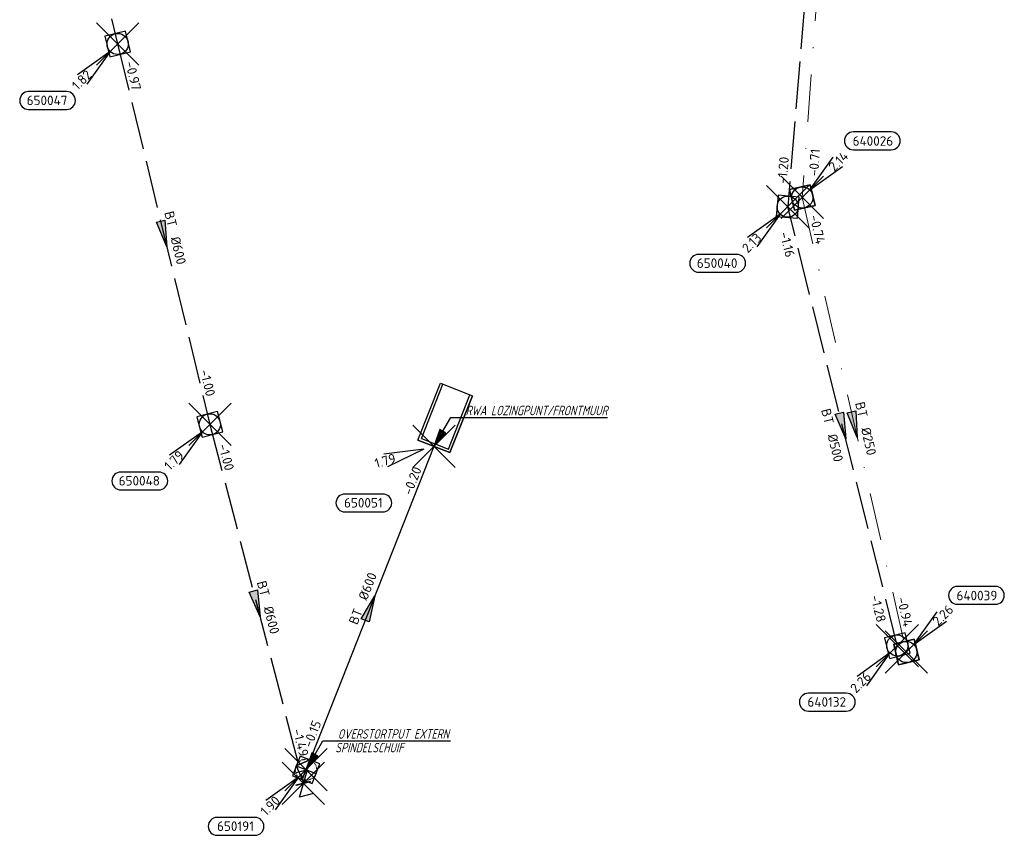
# Model space of a CAD drawing. Header units: metres. Extents: x 153343 to 157271, y 461673 to 467005.
# Tile 162 of 191: x 156747 to 156886, y 464221 to 464336. Entities that reach past the tile are written whole.
import ezdxf
from ezdxf.enums import TextEntityAlignment as Align

# ---------------------------------------------------------------- set-up
doc = ezdxf.new("R2010")
doc.units = ezdxf.units.M
doc.header["$LTSCALE"] = 0.75
doc.header["$PDMODE"] = 3
doc.header["$PDSIZE"] = 3
for name, pattern in [('HIDDENX2', [0.75, 0.5, -0.25]), ('RI-HWA_BETON', [11.4, 9, -2.4]), ('RI-VWA_BETON', [19, 9, -5, 0, -5])]:
    doc.linetypes.add(name, pattern=pattern)
doc.layers.get('0').update_dxf_attribs({"lineweight": 25})
doc.layers.get('defpoints').update_dxf_attribs({"lineweight": 25})
for name, color, linetype in [('B-OI-RI-AANPIJLING', 1, 'Continuous'), ('B-OI-RI-HWA_HULPSTUK-S @ 0.75', 151, 'Continuous'), ('B-OI-RI-HWA_OVERSTORTLEIDING_BETON_600-G', 151, 'Continuous'), ('B-OI-RI-HWA_PUTNUMMER-S @ 0.75', 151, 'Continuous'), ('B-OI-RI-HWA_RIOOLPUT_OVERSTORTPUT-S @ 0.75', 151, 'Continuous'), ('B-OI-RI-HWA_TRANSPORTLEIDING_BETON_500-G', 151, 'RI-HWA_BETON'), ('B-OI-RI-HWA_TRANSPORTLEIDING_BETON_600-G', 151, 'RI-HWA_BETON'), ('B-OI-RI-VWA_PUTNUMMER-S @ 0.75', 33, 'Continuous')]:
    doc.layers.add(name, color=color, linetype=linetype)
for name, color, linetype, lineweight in [('B-OI-RI-HWA_RIOOLPUT_INSPECTIEPUT-S', 151, 'Continuous', 25), ('B-OI-RI-HWA_STROOMRICHTING-S @ 0.75', 151, 'Continuous', 25), ('B-OI-RI-HWA_UITSTROOMBAK-S @ 0.75', 151, 'Continuous', 25), ('B-OI-RI-VWA_RIOOLPUT_INSPECTIEPUT_BETON-S', 33, 'Continuous', 25), ('B-OI-RI-VWA_STROOMRICHTING-S @ 0.75', 33, 'Continuous', 25), ('B-OI-RI-VWA_TRANSPORTLEIDING_BETON_250-G', 33, 'RI-VWA_BETON', 18), ('N-OI-RI-BIJZONDERDERHEDEN-T18', 134, 'Continuous', 18)]:
    doc.layers.add(name, color=color, linetype=linetype, lineweight=lineweight)
for name, color, linetype, plot in [('inspectieput', 7, 'Continuous', False), ('overstortput extern', 7, 'Continuous', False), ('rwa lozingpunt_frontmuur', 7, 'Continuous', False), ('spindelschuif', 7, 'Continuous', False)]:
    doc.layers.add(name, color=color, linetype=linetype, plot=plot)
doc.styles.add('NLCS-ISO', font='isocpeur.ttf')
doc.styles.add('NLCS-ISO-M750-T18_CURSIEF', font='NLCS-ISO.ttf', dxfattribs={"oblique": 15, "height": 1.35})

# ---------------------------------------------------------------- blocks, each defined once
blk = doc.blocks.new('*U1937')
at = {"ltscale": 0.1}
blk.add_hatch(color=256, dxfattribs=at).paths.add_polyline_path([(2.5, 0), (-2.5, -0.83), (-2.5, 0.83)])
at = {"ltscale": 0.1, "flags": 128}
blk.add_lwpolyline([(2.5, 0), (-2.5, -0.83), (-2.5, 0.83)], close=True, dxfattribs=at)
at = {"ltscale": 0.1, "style": 'NLCS-ISO'}
for tag, p in [('BOBL', (-23.52, 0)), ('MAT', (-1, 0.5))]:
    blk.add_attdef(tag, text='', height=1.8, dxfattribs=at).set_placement(p, align=Align.BOTTOM_RIGHT)
for tag, p in [('DIA', (1, 0.5)), ('BOBR', (22.57, -0.01))]:
    blk.add_attdef(tag, text='', height=1.8, dxfattribs=at).set_placement(p, align=Align.BOTTOM_LEFT)
at = {"layer": 'defpoints', "ltscale": 0.1, "style": 'NLCS-ISO', "flags": 1}
blk.add_attdef('JVA', text='', height=1.8, dxfattribs=at).set_placement((0, -1), align=Align.TOP_CENTER)
blk = doc.blocks.new('*U1934')
at = {"ltscale": 0.1}
blk.add_hatch(color=256, dxfattribs=at).paths.add_polyline_path([(2.5, 0), (-2.5, -0.83), (-2.5, 0.83)])
at = {"ltscale": 0.1, "flags": 128}
blk.add_lwpolyline([(2.5, 0), (-2.5, -0.83), (-2.5, 0.83)], close=True, dxfattribs=at)
at = {"ltscale": 0.1, "style": 'NLCS-ISO'}
for tag, p in [('BOBL', (-25.73, 0)), ('MAT', (-1, 0.5))]:
    blk.add_attdef(tag, text='', height=1.8, dxfattribs=at).set_placement(p, align=Align.BOTTOM_RIGHT)
for tag, p in [('DIA', (1, 0.5)), ('BOBR', (24.78, -0.01))]:
    blk.add_attdef(tag, text='', height=1.8, dxfattribs=at).set_placement(p, align=Align.BOTTOM_LEFT)
at = {"layer": 'defpoints', "ltscale": 0.1, "style": 'NLCS-ISO', "flags": 1}
blk.add_attdef('JVA', text='', height=1.8, dxfattribs=at).set_placement((0, -1), align=Align.TOP_CENTER)
blk = doc.blocks.new('*U1935')
at = {"ltscale": 0.1}
blk.add_hatch(color=256, dxfattribs=at).paths.add_polyline_path([(2.5, 0), (-2.5, -0.83), (-2.5, 0.83)])
at = {"ltscale": 0.1, "flags": 128}
blk.add_lwpolyline([(2.5, 0), (-2.5, -0.83), (-2.5, 0.83)], close=True, dxfattribs=at)
at = {"ltscale": 0.1, "style": 'NLCS-ISO'}
for tag, p in [('BOBL', (-27.65, 0)), ('MAT', (-1, 0.5))]:
    blk.add_attdef(tag, text='', height=1.8, dxfattribs=at).set_placement(p, align=Align.BOTTOM_RIGHT)
for tag, p in [('DIA', (1, 0.5)), ('BOBR', (26.7, -0.01))]:
    blk.add_attdef(tag, text='', height=1.8, dxfattribs=at).set_placement(p, align=Align.BOTTOM_LEFT)
at = {"layer": 'defpoints', "ltscale": 0.1, "style": 'NLCS-ISO', "flags": 1}
blk.add_attdef('JVA', text='', height=1.8, dxfattribs=at).set_placement((0, -1), align=Align.TOP_CENTER)
blk = doc.blocks.new('*U1904')
at = {"ltscale": 0.1}
blk.add_hatch(color=256, dxfattribs=at).paths.add_polyline_path([(-2.5, 0), (2.5, -0.83), (2.5, 0.83)])
at = {"ltscale": 0.1, "flags": 128}
blk.add_lwpolyline([(-2.5, 0), (2.5, -0.83), (2.5, 0.83)], close=True, dxfattribs=at)
at = {"ltscale": 0.1, "style": 'NLCS-ISO'}
for tag, p in [('BOBL', (-32.94, 0)), ('MAT', (-1, 0.5))]:
    blk.add_attdef(tag, text='', height=1.8, dxfattribs=at).set_placement(p, align=Align.BOTTOM_RIGHT)
for tag, p in [('DIA', (1, 0.5)), ('BOBR', (31.99, -0.01))]:
    blk.add_attdef(tag, text='', height=1.8, dxfattribs=at).set_placement(p, align=Align.BOTTOM_LEFT)
at = {"layer": 'defpoints', "ltscale": 0.1, "style": 'NLCS-ISO', "flags": 1}
blk.add_attdef('JVA', text='', height=1.8, dxfattribs=at).set_placement((0, -1), align=Align.TOP_CENTER)
blk = doc.blocks.new('*U1891')
at = {"ltscale": 0.1}
blk.add_hatch(color=256, dxfattribs=at).paths.add_polyline_path([(2.5, 0), (-2.5, -0.83), (-2.5, 0.83)])
at = {"ltscale": 0.1, "flags": 128}
blk.add_lwpolyline([(2.5, 0), (-2.5, -0.83), (-2.5, 0.83)], close=True, dxfattribs=at)
at = {"ltscale": 0.1, "style": 'NLCS-ISO'}
for tag, p in [('BOBL', (-33.4, -3.24)), ('MAT', (-1, -3.74))]:
    blk.add_attdef(tag, text='', height=1.8, dxfattribs=at).set_placement(p, align=Align.BOTTOM_RIGHT)
for tag, p in [('DIA', (1, -3.74)), ('BOBR', (32.46, -3.23))]:
    blk.add_attdef(tag, text='', height=1.8, dxfattribs=at).set_placement(p, align=Align.BOTTOM_LEFT)
at = {"layer": 'defpoints', "ltscale": 0.1, "style": 'NLCS-ISO', "flags": 1}
blk.add_attdef('JVA', text='', height=1.8, dxfattribs=at).set_placement((0, -1), align=Align.TOP_CENTER)
blk = doc.blocks.new('*U1884')
at = {"ltscale": 0.1}
blk.add_hatch(color=256, dxfattribs=at).paths.add_polyline_path([(2.5, 0), (-2.5, -0.83), (-2.5, 0.83)])
at = {"ltscale": 0.1, "flags": 128}
blk.add_lwpolyline([(2.5, 0), (-2.5, -0.83), (-2.5, 0.83)], close=True, dxfattribs=at)
at = {"ltscale": 0.1, "style": 'NLCS-ISO'}
for tag, p in [('BOBL', (-34.73, 0)), ('MAT', (-1, 0.5))]:
    blk.add_attdef(tag, text='', height=1.8, dxfattribs=at).set_placement(p, align=Align.BOTTOM_RIGHT)
for tag, p in [('DIA', (1, 0.5)), ('BOBR', (33.78, -0.02))]:
    blk.add_attdef(tag, text='', height=1.8, dxfattribs=at).set_placement(p, align=Align.BOTTOM_LEFT)
at = {"layer": 'defpoints', "ltscale": 0.1, "style": 'NLCS-ISO', "flags": 1}
blk.add_attdef('JVA', text='', height=1.8, dxfattribs=at).set_placement((0, -1), align=Align.TOP_CENTER)
blk = doc.blocks.new('*U1882')
at = {"ltscale": 0.1}
blk.add_hatch(color=256, dxfattribs=at).paths.add_polyline_path([(-2.5, 0), (2.5, -0.83), (2.5, 0.83)])
at = {"ltscale": 0.1, "flags": 128}
blk.add_lwpolyline([(-2.5, 0), (2.5, -0.83), (2.5, 0.83)], close=True, dxfattribs=at)
at = {"ltscale": 0.1, "style": 'NLCS-ISO'}
for tag, p in [('BOBL', (-31.02, -3.24)), ('MAT', (-1, -3.74))]:
    blk.add_attdef(tag, text='', height=1.8, dxfattribs=at).set_placement(p, align=Align.BOTTOM_RIGHT)
for tag, p in [('DIA', (1, -3.74)), ('BOBR', (30.07, -3.23))]:
    blk.add_attdef(tag, text='', height=1.8, dxfattribs=at).set_placement(p, align=Align.BOTTOM_LEFT)
at = {"layer": 'defpoints', "ltscale": 0.1, "style": 'NLCS-ISO', "flags": 1}
blk.add_attdef('JVA', text='', height=1.8, dxfattribs=at).set_placement((0, -1), align=Align.TOP_CENTER)
blk = doc.blocks.new('B-SRI-PUT_OVERSTORT-SO')
at = {"ltscale": 0.1}
for p, q in [((0, 2), (-2, 0)), ((0, 2), (0, -2)), ((0, 2), (2, 0)), ((2, 0), (-2, 0))]:
    blk.add_line(p, q, dxfattribs=at)
at = {"lineweight": -3, "flags": 128}
blk.add_lwpolyline([(-2, -2), (2, -2), (2, 2), (-2, 2)], close=True, dxfattribs=at)
at = {"ltscale": 0.1, "flags": 128}
blk.add_lwpolyline([(0, 2), (-2, 0), (2, 0)], close=True, dxfattribs=at)
at = {"linetype": 'HIDDENX2', "lineweight": -3, "ltscale": 0.25}
blk.add_circle((0, 0), 2, dxfattribs=at)
blk = doc.blocks.new('*U241')
for q in [(-7.6, -5.83), (-5.83, -7.6)]:
    blk.add_line((-1.41, -1.41), q)
blk.add_lwpolyline([(-16.81, -12.39), (-9.65, -12.39, 1), (-9.65, -9.01), (-16.81, -9.01, 1)], format="xyb", close=True)
at = {"ltscale": 0.1, "style": 'NLCS-ISO'}
blk.add_attdef('PUTHGT', text='', height=1.8, rotation=45, dxfattribs=at).set_placement((-8.44, -8.48), align=Align.MIDDLE_LEFT)
blk.add_attdef('PUTNR', text='', height=1.8, dxfattribs=at).set_placement((-13.33, -8.87), align=Align.MIDDLE_CENTER)
blk = doc.blocks.new('SRI-UITSTROOMBAK-SO')
at = {"color": 7}
for p, q in [((-3.25, 11.56), (3.25, 11.56)), ((-3.25, 0), (-3.25, 11.56)), ((-2.75, 0.5), (-2.75, 11.56)), ((2.75, 0.5), (2.75, 11.56)), ((3.25, 0), (3.25, 11.56)), ((-3.25, 0), (3.25, 0)), ((-2.75, 0.5), (2.75, 0.5))]:
    blk.add_line(p, q, dxfattribs=at)
at = {"flags": 128}
blk.add_lwpolyline([(-3.25, 11.56), (3.25, 11.56), (3.25, 0), (-3.25, 0)], close=True, dxfattribs=at)
blk = doc.blocks.new('*U1033')
for q in [(-9.47, -1.46), (-8.77, -3.86)]:
    blk.add_line((-1.92, -0.56), q)
blk.add_lwpolyline([(-16.81, -12.39), (-9.65, -12.39, 1), (-9.65, -9.01), (-16.81, -9.01, 1)], format="xyb", close=True)
at = {"ltscale": 0.1, "style": 'NLCS-ISO'}
blk.add_attdef('PUTHGT', text='', height=1.8, rotation=16.2596, dxfattribs=at).set_placement((-11.48, -3.38), align=Align.MIDDLE_LEFT)
blk.add_attdef('PUTNR', text='', height=1.8, dxfattribs=at).set_placement((-13.33, -8.87), align=Align.MIDDLE_CENTER)
blk = doc.blocks.new('SRI-HULP_AFSLUITER_SPINDEL-SO')
at = {"ltscale": 0.1}
blk.add_hatch(color=256, dxfattribs=at).paths.add_polyline_path([(0.05, -1.29), (-0.05, -1.29), (-0.05, 1.46), (0.05, 1.46)])
for p, q in [((2.3, 1.37), (-2.3, -1.37)), ((-2.3, 1.37), (2.3, -1.37)), ((2.3, -1.37), (2.3, 1.37))]:
    blk.add_line(p, q)
for p, q in [((-2.3, -1.37), (-2.3, 1.37)), ((-0.05, -1.29), (-0.05, 1.46)), ((-0.05, 0.08), (0.05, 0.08)), ((0.05, -1.29), (0.05, 1.46))]:
    blk.add_line(p, q, dxfattribs=at)
at = {"ltscale": 0.1, "flags": 128}
blk.add_lwpolyline([(0.05, -1.29), (-0.05, -1.29), (-0.05, 1.46), (0.05, 1.46)], close=True, dxfattribs=at)
blk = doc.blocks.new('B-SRI-PUT_HWA-SO')
at = {"lineweight": -3, "flags": 128}
blk.add_lwpolyline([(-2, -2), (2, -2), (2, 2), (-2, 2)], close=True, dxfattribs=at)
at = {"lineweight": -3}
blk.add_circle((0, 0), 2, dxfattribs=at)
blk = doc.blocks.new('*U43')
for q in [(5.83, 7.6), (7.6, 5.83)]:
    blk.add_line((1.41, 1.41), q)
blk.add_lwpolyline([(16.81, 12.39), (9.65, 12.39, 1), (9.65, 9.01), (16.81, 9.01, 1)], format="xyb", close=True)
at = {"ltscale": 0.1, "style": 'NLCS-ISO'}
blk.add_attdef('PUTHGT', text='', height=1.8, rotation=45, dxfattribs=at).set_placement((5.39, 5.43), align=Align.MIDDLE_LEFT)
blk.add_attdef('PUTNR', text='', height=1.8, dxfattribs=at).set_placement((13.33, 10.67), align=Align.MIDDLE_CENTER)
blk = doc.blocks.new('B-SRI-PUT_VWA-SO')
at = {"flags": 128}
blk.add_lwpolyline([(-2, 2), (2, 2), (2, -2), (-2, -2)], close=True, dxfattribs=at)
at = {"lineweight": -3, "flags": 128}
blk.add_lwpolyline([(2, -2), (2, 2), (-2, 2), (-2, -2)], close=True, dxfattribs=at)
at = {"lineweight": -3}
blk.add_circle((0, 0), 2, dxfattribs=at)

msp = doc.modelspace()

# ---------------------------------------------------------------- linework, layer by layer
at = {"layer": 'B-OI-RI-AANPIJLING', "transparency": 33554610, "flags": 128}
for points in [[(156805.53, 464275.69), (156807.23, 464277.59), (156806.35, 464278.1), (156805.53, 464275.69), (156806.5, 464278.02), (156806.65, 464277.93), (156805.53, 464275.69), (156806.94, 464277.76), (156807.09, 464277.67), (156805.53, 464275.69), (156807.92, 464279.77), (156830.13, 464279.77)], [(156787.42, 464229.85), (156789.12, 464231.75), (156788.24, 464232.26), (156787.42, 464229.85), (156788.39, 464232.18), (156788.54, 464232.09), (156787.42, 464229.85), (156788.83, 464231.92), (156788.98, 464231.83), (156787.42, 464229.85), (156789.81, 464233.93), (156807.86, 464233.93)]]:
    msp.add_lwpolyline(points, dxfattribs=at)
at = {"layer": 'B-OI-RI-HWA_OVERSTORTLEIDING_BETON_600-G', "transparency": 33554610}
msp.add_line((156805.53, 464275.69), (156787.42, 464229.85), dxfattribs=at)
at = {"layer": 'B-OI-RI-HWA_TRANSPORTLEIDING_BETON_500-G', "transparency": 33554610}
for p in [(156860.95, 464372.85), (156871.19, 464247.46)]:
    msp.add_line(p, (156855.66, 464309.66), dxfattribs=at)
at = {"layer": 'B-OI-RI-HWA_TRANSPORTLEIDING_BETON_600-G', "transparency": 33554610}
for p, q in [((156747.87, 464386.14), (156760.72, 464332.73)), ((156760.72, 464332.73), (156773.79, 464278.81)), ((156773.79, 464278.81), (156787.05, 464227.91))]:
    msp.add_line(p, q, dxfattribs=at)
at = {"layer": 'B-OI-RI-VWA_TRANSPORTLEIDING_BETON_250-G', "transparency": 33554610}
for p, q in [((156862.09, 464371.35), (156857.73, 464310.97)), ((156857.73, 464310.97), (156872.47, 464246.54))]:
    msp.add_line(p, q, dxfattribs=at)
at = {"layer": 'inspectieput', "color": 0, "transparency": 33554610}
for p in [(156760.72, 464332.73), (156857.73, 464310.97), (156855.66, 464309.66), (156773.79, 464278.81), (156871.19, 464247.46), (156872.47, 464246.54)]:
    msp.add_point(p, dxfattribs=at)
at = {"layer": 'overstortput extern', "color": 0, "transparency": 33554610}
msp.add_point((156787.42, 464229.85), dxfattribs=at)
at = {"layer": 'rwa lozingpunt_frontmuur', "color": 0, "transparency": 33554610}
msp.add_point((156805.53, 464275.69), dxfattribs=at)
at = {"layer": 'spindelschuif', "color": 0, "transparency": 33554610}
msp.add_point((156787.05, 464227.91), dxfattribs=at)

# ---------------------------------------------------------------- block references
at = {"layer": 'B-OI-RI-HWA_HULPSTUK-S @ 0.75', "color": 0, "transparency": 33554610, "xscale": 0.75, "yscale": 0.75, "zscale": 0.75, "rotation": 104.6016266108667}
msp.add_blockref('SRI-HULP_AFSLUITER_SPINDEL-SO', (156787.05, 464227.91), dxfattribs=at)
at = {"layer": 'B-OI-RI-HWA_PUTNUMMER-S @ 0.75', "color": 0, "transparency": 33554610}
ref = msp.add_blockref('*U241', (156760.72, 464332.73), dxfattribs=dict(at, xscale=0.75, yscale=0.75, zscale=0.75))
ref.add_attrib('PUTNR', '650047', dxfattribs={"layer": '0', "ltscale": 0.1, "height": 1.35, "style": 'NLCS-ISO'}).set_placement((156750.72, 464324.73), align=Align.MIDDLE_CENTER)
ref.add_attrib('PUTHGT', '1.82', dxfattribs={"layer": '0', "ltscale": 0.1, "height": 1.35, "rotation": 45, "style": 'NLCS-ISO'}).set_placement((156754.58, 464326.56), align=Align.MIDDLE_LEFT)
ref = msp.add_blockref('*U241', (156855.66, 464309.66), dxfattribs=dict(at, xscale=0.75, yscale=0.75, zscale=0.75))
ref.add_attrib('PUTNR', '650040', dxfattribs={"layer": '0', "ltscale": 0.1, "height": 1.35, "style": 'NLCS-ISO'}).set_placement((156845.66, 464301.66), align=Align.MIDDLE_CENTER)
ref.add_attrib('PUTHGT', '2.13', dxfattribs={"layer": '0', "ltscale": 0.1, "height": 1.35, "rotation": 45, "style": 'NLCS-ISO'}).set_placement((156849.52, 464303.49), align=Align.MIDDLE_LEFT)
ref = msp.add_blockref('*U241', (156773.79, 464278.81), dxfattribs=dict(at, xscale=0.75, yscale=0.75, zscale=0.75))
ref.add_attrib('PUTNR', '650048', dxfattribs={"layer": '0', "ltscale": 0.1, "height": 1.35, "style": 'NLCS-ISO'}).set_placement((156763.79, 464270.81), align=Align.MIDDLE_CENTER)
ref.add_attrib('PUTHGT', '1.79', dxfattribs={"layer": '0', "ltscale": 0.1, "height": 1.35, "rotation": 45, "style": 'NLCS-ISO'}).set_placement((156767.65, 464272.64), align=Align.MIDDLE_LEFT)
ref = msp.add_blockref('*U1033', (156805.53, 464275.69), dxfattribs=dict(at, xscale=0.75, yscale=0.75, zscale=0.75))
ref.add_attrib('PUTNR', '650051', dxfattribs={"layer": '0', "ltscale": 0.1, "height": 1.35, "style": 'NLCS-ISO'}).set_placement((156795.53, 464267.69), align=Align.MIDDLE_CENTER)
ref.add_attrib('PUTHGT', '1.79', dxfattribs={"layer": '0', "ltscale": 0.1, "height": 1.35, "rotation": 16.2596, "style": 'NLCS-ISO'}).set_placement((156797.18, 464273.23), align=Align.MIDDLE_LEFT)
ref = msp.add_blockref('*U241', (156871.19, 464247.46), dxfattribs=dict(at, xscale=0.75, yscale=0.75, zscale=0.75))
ref.add_attrib('PUTNR', '640132', dxfattribs={"layer": '0', "ltscale": 0.1, "height": 1.35, "style": 'NLCS-ISO'}).set_placement((156861.19, 464239.46), align=Align.MIDDLE_CENTER)
ref.add_attrib('PUTHGT', '2.26', dxfattribs={"layer": '0', "ltscale": 0.1, "height": 1.35, "rotation": 45, "style": 'NLCS-ISO'}).set_placement((156864.86, 464241.1), align=Align.MIDDLE_LEFT)
ref = msp.add_blockref('*U241', (156787.42, 464229.85), dxfattribs=dict(at, xscale=0.75, yscale=0.75, zscale=0.75))
ref.add_attrib('PUTNR', '650191', dxfattribs={"layer": '0', "ltscale": 0.1, "height": 1.35, "style": 'NLCS-ISO'}).set_placement((156777.42, 464221.85), align=Align.MIDDLE_CENTER)
ref.add_attrib('PUTHGT', '1.90', dxfattribs={"layer": '0', "ltscale": 0.1, "height": 1.35, "rotation": 45, "style": 'NLCS-ISO'}).set_placement((156781.28, 464223.68), align=Align.MIDDLE_LEFT)
at = {"layer": 'B-OI-RI-HWA_RIOOLPUT_INSPECTIEPUT-S', "transparency": 33554610}
for p, xscale, yscale, zscale, rotation in [((156760.72, 464332.73), 0.75, 0.75, 0.75, 283.6254742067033), ((156855.66, 464309.66), 0.75, 0.75, 0.75, 85.21459766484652), ((156773.79, 464278.81), 0.75, 0.75, 0.75, 284.6016266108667), ((156871.19, 464247.46), 0.7499999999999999, 0.7499999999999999, 0.7499999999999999, 104.0189027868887)]:
    msp.add_blockref('B-SRI-PUT_HWA-SO', p, dxfattribs=dict(at, xscale=xscale, yscale=yscale, zscale=zscale, rotation=rotation))
at = {"layer": 'B-OI-RI-HWA_RIOOLPUT_OVERSTORTPUT-S @ 0.75', "color": 0, "transparency": 33554610, "xscale": 0.75, "yscale": 0.75, "zscale": 0.75, "rotation": 68.44252028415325}
msp.add_blockref('B-SRI-PUT_OVERSTORT-SO', (156787.42, 464229.85), dxfattribs=at)
at = {"layer": 'B-OI-RI-HWA_STROOMRICHTING-S @ 0.75', "color": 0, "transparency": 33554610, "xscale": 0.75, "yscale": 0.75, "zscale": 0.75}
for name, p, rotation, values in [('*U1904', (156858.3, 464341.26), 85.21459766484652, {'MAT': 'BT', 'DIA': '%%c500', 'BOBL': '-1.20', 'BOBR': '-1.06'}), ('*U1935', (156767.26, 464305.77), 283.6254742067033, {'MAT': 'BT', 'DIA': '%%c600', 'BOBL': '-0.97', 'BOBR': '-1.00'}), ('*U1891', (156863.42, 464278.56), 284.0189027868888, {'MAT': 'BT', 'DIA': '%%c500', 'BOBL': '-1.16', 'BOBR': '-1.28'}), ('*U1934', (156780.42, 464253.36), 284.6016266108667, {'MAT': 'BT', 'DIA': '%%c600', 'BOBL': '-1.00', 'BOBR': '-1.49'}), ('*U1937', (156796.48, 464252.77), 68.4425202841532, {'MAT': 'BT', 'DIA': '%%c600', 'BOBL': '-0.15', 'BOBR': '-0.20'})]:
    msp.add_blockref(name, p, dxfattribs=dict(at, rotation=rotation)).add_auto_attribs(values)
at = {"layer": 'B-OI-RI-HWA_UITSTROOMBAK-S @ 0.75', "color": 0, "transparency": 33554610, "xscale": 0.75, "yscale": 0.75, "zscale": 0.75, "rotation": 338.4425202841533}
msp.add_blockref('SRI-UITSTROOMBAK-SO', (156805.53, 464275.69), dxfattribs=at)
at = {"layer": 'B-OI-RI-VWA_PUTNUMMER-S @ 0.75', "color": 0, "transparency": 33554610, "xscale": 0.75, "yscale": 0.75, "zscale": 0.75}
for p, values in [((156857.73, 464310.97), {'PUTNR': '640026', 'PUTHGT': '2.14'}), ((156872.47, 464246.54), {'PUTNR': '640039', 'PUTHGT': '2.26'})]:
    msp.add_blockref('*U43', p, dxfattribs=at).add_auto_attribs(values)
at = {"layer": 'B-OI-RI-VWA_RIOOLPUT_INSPECTIEPUT_BETON-S', "transparency": 33554610}
for p, xscale, yscale, zscale, rotation in [((156857.73, 464310.97), 0.75, 0.75, 0.75, 282.8861083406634), ((156872.47, 464246.54), 0.7500000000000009, 0.7500000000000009, 0.7500000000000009, 102.8861083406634)]:
    msp.add_blockref('B-SRI-PUT_VWA-SO', p, dxfattribs=dict(at, xscale=xscale, yscale=yscale, zscale=zscale, rotation=rotation))
at = {"layer": 'B-OI-RI-VWA_STROOMRICHTING-S @ 0.75', "color": 0, "transparency": 33554610, "xscale": 0.75, "yscale": 0.75, "zscale": 0.75}
for name, p, rotation, values in [('*U1882', (156859.91, 464341.16), 85.86987798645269, {'MAT': 'BT', 'DIA': '%%c250', 'BOBL': '-0.71', 'BOBR': '-0.62'}), ('*U1884', (156865.1, 464278.76), 282.8861083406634, {'MAT': 'BT', 'DIA': '%%c250', 'BOBL': '-0.74', 'BOBR': '-0.94'})]:
    msp.add_blockref(name, p, dxfattribs=dict(at, rotation=rotation)).add_auto_attribs(values)

# ---------------------------------------------------------------- texts
at = {"layer": 'N-OI-RI-BIJZONDERDERHEDEN-T18', "transparency": 33554610, "style": 'NLCS-ISO-M750-T18_CURSIEF', "oblique": 15, "width": 0.8}
for s, p in [('RWA LOZINGPUNT/FRONTMUUR', (156810.03, 464280.09)), ('OVERSTORTPUT EXTERN', (156791.92, 464234.25)), ('SPINDELSCHUIF', (156791.55, 464232.31))]:
    msp.add_text(s, height=1.35, dxfattribs=at).set_placement(p)

doc.saveas('drawing.dxf')
